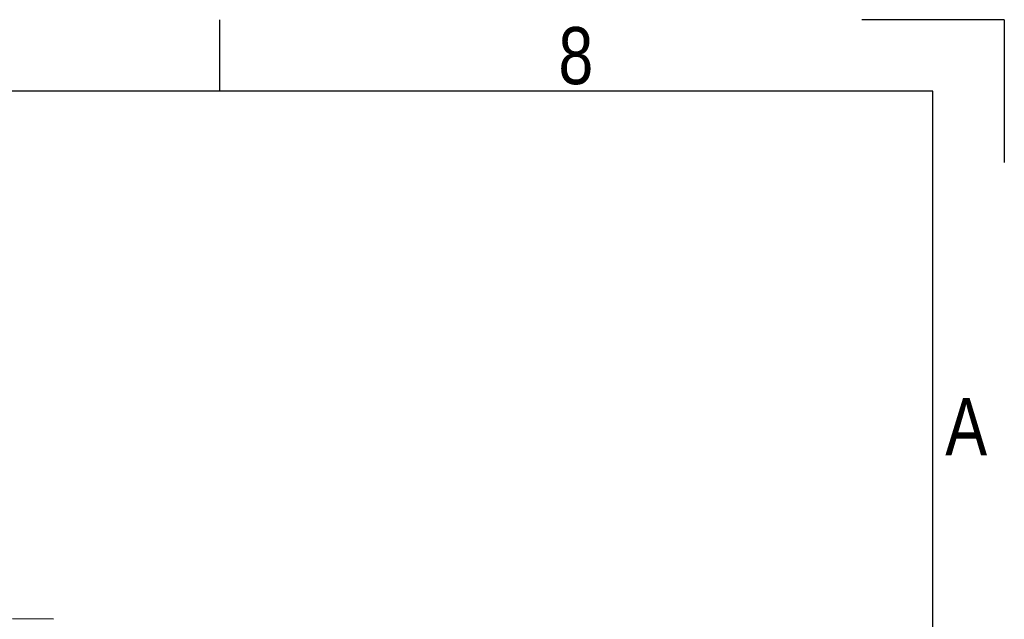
# Model space of a CAD drawing. Header units: millimetres. Extents: x 0 to 420, y 0 to 297.
# Tile 27 of 27: x 349 to 420, y 254 to 297. Entities that reach past the tile are written whole.
import ezdxf

# ---------------------------------------------------------------- set-up
doc = ezdxf.new("R2010")
doc.units = ezdxf.units.MM
doc.layers.add('CARTIGLIO', color=140, linetype='Continuous')
doc.styles.add('SLDTEXTSTYLE2', font='TXT', dxfattribs={"width": 0.821468})

msp = doc.modelspace()

# ---------------------------------------------------------------- linework, layer by layer
at = {"color": 7, "linetype": 'Continuous', "lineweight": 25}
msp.add_line((351.0217, 253.5223), (348.0468, 253.5483), dxfattribs=at)
at = {"layer": 'CARTIGLIO', "linetype": 'Continuous'}
for p, q in [((363.0852, 291.8226), (363.0852, 296.9968)), ((420.0016, 296.9968), (409.6532, 296.9968)), ((420.0016, 296.9968), (420.0016, 286.6484)), ((414.8274, 291.8226), (5.1801, 291.8226)), ((414.8274, 5.171), (414.8274, 291.8226))]:
    msp.add_line(p, q, dxfattribs=at)

# ---------------------------------------------------------------- texts
at = {"layer": 'CARTIGLIO', "char_height": 4.1394, "attachment_point": 2, "style": 'SLDTEXTSTYLE2'}
for s, insert in [('8', (388.9127, 296.4629)), ('A', (417.2354, 269.5569))]:
    msp.add_mtext(s, dxfattribs=dict(at, insert=insert))

doc.saveas('drawing.dxf')
